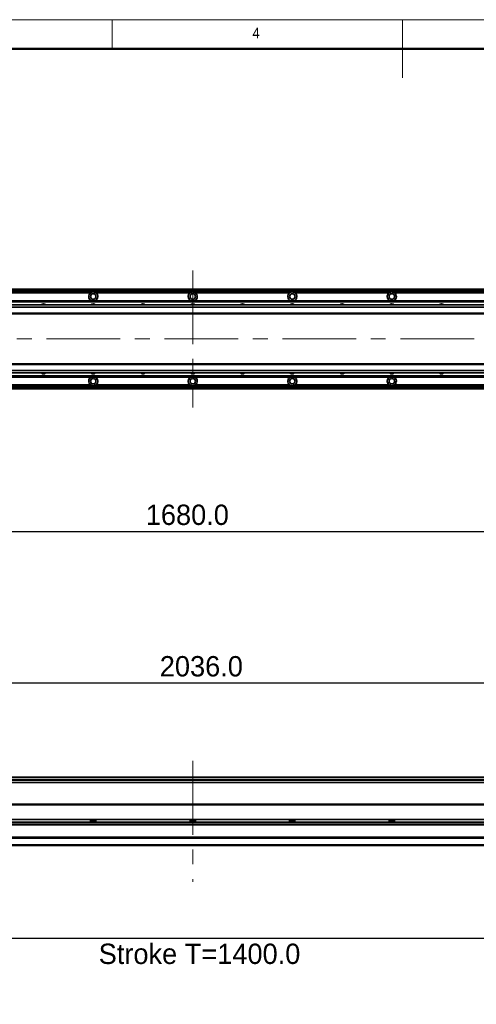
# Model space of a CAD drawing. Header units: millimetres. Extents: x 35 to 2905, y 35 to 2044.
# Tile 6 of 10: x 1008 to 1559, y 858 to 2044. Entities that reach past the tile are written whole.
import ezdxf

# ---------------------------------------------------------------- set-up
doc = ezdxf.new("R2010")
doc.units = ezdxf.units.MM
doc.header["$LTSCALE"] = 7
doc.header["$PDSIZE"] = -1
doc.linetypes.add('CENTERX2', pattern=[20.32, 12.7, -2.54, 2.54, -2.54])
doc.layers.add('黑色实线', color=7, linetype='Continuous')
doc.styles.add('SLDTEXTSTYLE1', font='Gothic.ttf', dxfattribs={"width": 0.913})
doc.styles.add('SLDTEXTSTYLE8', font='txt')
doc.dimstyles.new('SLDDIMSTYLE3', dxfattribs={"dimtxt": 24.5, "dimasz": 14, "dimexe": 0, "dimexo": 0.0625, "dimgap": 6.125, "dimtad": 2, "dimdec": 1, "dimrnd": 1e-09, "dimzin": 4, "dimdsep": 46, "dimtxsty": 'SLDTEXTSTYLE8', "dimsah": 1, "dimcen": 0.09, "dimadec": 0, "dimazin": 1, "dimtfac": 1, "dimtdec": 1, "dimtofl": 0, "dimtmove": 0, "dimatfit": 3, "dimfxl": 0, "dimfrac": 2, "dimtolj": 1, "dimtzin": 12, "dimarcsym": 0})

# ---------------------------------------------------------------- blocks, each defined once
blk = doc.blocks.new('_D_20')
at = {"layer": '黑色实线'}
for p, q in [((377.2, 1524.3), (377.2, 1420.8)), ((2057.2, 1528.2), (2057.2, 1420.8)), ((377.2, 1427.8), (2057.2, 1427.8))]:
    blk.add_line(p, q, dxfattribs=at)
for points in [[(377.2, 1427.8), (391.2, 1425.7), (391.2, 1429.9)], [(2057.2, 1427.8), (2043.2, 1429.9), (2043.2, 1425.7)]]:
    blk.add_solid(points, dxfattribs=at)
at = {"layer": '黑色实线', "insert": (1160.5, 1460), "char_height": 24.5, "attachment_point": 1, "style": 'SLDTEXTSTYLE8'}
blk.add_mtext('1680.0', dxfattribs=at)
blk = doc.blocks.new('_D_21')
at = {"layer": '黑色实线'}
for p, q in [((199.2, 1115.8), (199.2, 1252.4)), ((199.2, 1245.4), (2235.2, 1245.4)), ((2235.2, 1115.8), (2235.2, 1252.4))]:
    blk.add_line(p, q, dxfattribs=at)
for points in [[(199.2, 1245.4), (213.2, 1243.3), (213.2, 1247.5)], [(2235.2, 1245.4), (2221.2, 1247.5), (2221.2, 1243.3)]]:
    blk.add_solid(points, dxfattribs=at)
at = {"layer": '黑色实线', "insert": (1177.4, 1277.6), "char_height": 24.5, "attachment_point": 1, "style": 'SLDTEXTSTYLE8'}
blk.add_mtext('2036.0', dxfattribs=at)
blk = doc.blocks.new('_D_26')
at = {"layer": 'Defpoints', "color": 0}
for p in [(500.7, 1102.4), (1900.7, 1098.9), (500.7, 937.4)]:
    blk.add_point(p, dxfattribs=at)
at = {"layer": '黑色实线', "color": 0, "lineweight": -2}
for p, q in [((500.7, 1102.4), (500.7, 937.4)), ((1900.7, 1098.9), (1900.7, 937.4)), ((1886.7, 937.4), (514.7, 937.4))]:
    blk.add_line(p, q, dxfattribs=at)
at = {"layer": '黑色实线', "color": 0}
for points in [[(514.7, 939.8), (514.7, 935.1), (500.7, 937.4)], [(1886.7, 939.8), (1886.7, 935.1), (1900.7, 937.4)]]:
    blk.add_solid(points, dxfattribs=at)
at = {"layer": '黑色实线', "color": 0, "insert": (1225.3, 931.3), "char_height": 24.5, "attachment_point": 2, "style": 'SLDTEXTSTYLE8'}
blk.add_mtext('\\A1;Stroke T=1400.0', dxfattribs=at)

msp = doc.modelspace()

# ---------------------------------------------------------------- linework, layer by layer
at = {"color": 7, "linetype": 'Continuous', "lineweight": 18}
for p, q in [((2905, 2044), (35, 2044)), ((1120, 2009), (1120, 2044)), ((1470, 2044), (1470, 1974)), ((70, 2009), (2870, 2009))]:
    msp.add_line(p, q, dxfattribs=at)
at = {"color": 7, "linetype": 'Continuous', "lineweight": 50}
msp.add_line((2870, 2009), (70, 2009), dxfattribs=at)
at = {"color": 7, "linetype": 'Continuous', "lineweight": 35}
for p, q in [((1958.16, 1719.62), (476.16, 1719.62)), ((476.16, 1719.42), (1958.16, 1719.42)), ((476.16, 1719.22), (1958.16, 1719.22)), ((1958.16, 1719.12), (476.16, 1719.12)), ((1958.16, 1717.11), (476.16, 1717.11)), ((1093.99, 1715.11), (980.32, 1715.11)), ((1213.99, 1715.11), (1100.32, 1715.11)), ((1333.99, 1715.11), (1220.32, 1715.11)), ((1453.99, 1715.11), (1340.32, 1715.11)), ((1573.99, 1715.11), (1460.32, 1715.11)), ((2202.66, 1700.62), (231.66, 1700.62)), ((2202.66, 1697.62), (231.66, 1697.62)), ((502.16, 1705.61), (1932.16, 1705.61)), ((502.16, 1705.32), (1932.16, 1705.32)), ((502.16, 1704.42), (1932.16, 1704.42)), ((502.16, 1704.13), (1932.16, 1704.13)), ((2202.66, 1690.62), (231.66, 1690.62)), ((231.66, 1689.62), (2202.66, 1689.62)), ((2202.66, 1629.62), (231.66, 1629.62)), ((2202.66, 1628.62), (231.66, 1628.62)), ((2202.66, 1621.62), (231.66, 1621.62)), ((2202.66, 1618.62), (231.66, 1618.62)), ((502.16, 1615.11), (1932.16, 1615.11)), ((502.16, 1614.82), (1932.16, 1614.82)), ((502.16, 1613.92), (1932.16, 1613.92)), ((502.16, 1613.62), (1932.16, 1613.62)), ((1928.66, 1602.12), (507.66, 1602.12)), ((1093.99, 1604.12), (980.32, 1604.12)), ((1213.99, 1604.12), (1100.32, 1604.12)), ((1333.99, 1604.12), (1220.32, 1604.12)), ((1453.99, 1604.12), (1340.32, 1604.12)), ((1573.99, 1604.12), (1460.32, 1604.12)), ((1928.66, 1599.62), (507.66, 1599.62)), ((2202.66, 1131.79), (231.66, 1131.79)), ((1928.66, 1125.29), (507.66, 1125.29)), ((1900.66, 1099.38), (387.16, 1099.38)), ((493.16, 1099.44), (1900.66, 1099.44)), ((2017.16, 1080.84), (417.16, 1080.84)), ((1093.99, 1080.84), (1093.99, 1077.44)), ((1100.32, 1079.44), (1093.99, 1079.44)), ((1100.32, 1077.44), (1100.32, 1080.84)), ((1213.99, 1080.84), (1213.99, 1077.44)), ((1220.32, 1079.44), (1213.99, 1079.44)), ((1220.32, 1077.44), (1220.32, 1080.84)), ((1333.99, 1080.84), (1333.99, 1077.44)), ((1340.32, 1079.44), (1333.99, 1079.44)), ((1340.32, 1077.44), (1340.32, 1080.84)), ((1453.99, 1080.84), (1453.99, 1077.44)), ((1460.32, 1079.44), (1453.99, 1079.44)), ((1460.32, 1077.44), (1460.32, 1080.84)), ((2017.91, 1074.38), (416.4, 1074.38)), ((2017.16, 1077.44), (417.16, 1077.44)), ((2223.16, 1059.38), (211.16, 1059.38)), ((2223.16, 1058.38), (211.16, 1058.38)), ((2223.16, 1050.44), (211.16, 1050.44)), ((2223.16, 1049.44), (211.16, 1049.44))]:
    msp.add_line(p, q, dxfattribs=at)
at = {"color": 8, "linetype": 'Continuous', "lineweight": 35}
for p, q in [((1958.16, 1718.62), (476.16, 1718.62)), ((1928.66, 1600.62), (507.66, 1600.62)), ((1932.16, 1128.79), (502.16, 1128.79)), ((1932.16, 1128.29), (502.16, 1128.29)), ((1901.22, 1098.38), (387.16, 1098.38)), ((2017.16, 1075.38), (417.16, 1075.38))]:
    msp.add_line(p, q, dxfattribs=at)
at = {"color": 7, "linetype": 'Continuous', "lineweight": 35}
for centre in [(1097.16, 1710.62), (1217.16, 1710.62), (1337.16, 1710.62), (1457.16, 1710.62), (1097.16, 1608.62), (1217.16, 1608.62), (1337.16, 1608.62), (1457.16, 1608.62)]:
    msp.add_circle(centre, 3.3, dxfattribs=at)
for centre, radius, start, end in [((1097.16, 1710.62), 5.5, 125.18979, 245.50882), ((1097.16, 1710.62), 5.5, 294.49118, 54.81021), ((1217.16, 1710.62), 5.5, 125.18979, 245.50882), ((1217.16, 1710.62), 5.5, 294.49118, 54.81021), ((1337.16, 1710.62), 5.5, 125.18979, 245.50882), ((1337.16, 1710.62), 5.5, 294.49118, 54.81021), ((1457.16, 1710.62), 5.5, 125.18979, 245.50882), ((1457.16, 1710.62), 5.5, 294.49118, 54.81021), ((1037.16, 1698.11), 3.75, 41.91572, 138.08428), ((1097.16, 1698.11), 3.75, 41.91572, 138.08428), ((1157.16, 1698.11), 3.75, 41.91572, 138.08428), ((1217.16, 1698.11), 3.75, 41.91572, 138.08428), ((1277.16, 1698.11), 3.75, 41.91572, 138.08428), ((1337.16, 1698.11), 3.75, 41.91572, 138.08428), ((1397.16, 1698.11), 3.75, 41.91572, 138.08428), ((1457.16, 1698.11), 3.75, 41.91572, 138.08428), ((1517.16, 1698.11), 3.75, 41.91572, 138.08428), ((1037.16, 1621.12), 3.75, 221.91572, 318.08428), ((1097.16, 1608.62), 5.5, 114.49118, 234.81021), ((1097.16, 1621.12), 3.75, 221.91572, 318.08428), ((1097.16, 1608.62), 5.5, 305.18979, 65.50882), ((1157.16, 1621.12), 3.75, 221.91572, 318.08428), ((1217.16, 1608.62), 5.5, 114.49118, 234.81021), ((1217.16, 1621.12), 3.75, 221.91572, 318.08428), ((1217.16, 1608.62), 5.5, 305.18979, 65.50882), ((1277.16, 1621.12), 3.75, 221.91572, 318.08428), ((1337.16, 1608.62), 5.5, 114.49118, 234.81021), ((1337.16, 1621.12), 3.75, 221.91572, 318.08428), ((1337.16, 1608.62), 5.5, 305.18979, 65.50882), ((1397.16, 1621.12), 3.75, 221.91572, 318.08428), ((1457.16, 1608.62), 5.5, 114.49118, 234.81021), ((1457.16, 1621.12), 3.75, 221.91572, 318.08428), ((1457.16, 1608.62), 5.5, 305.18979, 65.50882), ((1517.16, 1621.12), 3.75, 221.91572, 318.08428)]:
    msp.add_arc(centre, radius, start, end, dxfattribs=at)
for points in [[(1100.32, 1715.11), (1099.87, 1715.38), (1098.92, 1715.94), (1097.23, 1716.2), (1095.49, 1715.98), (1094.49, 1715.4), (1093.99, 1715.11)], [(1220.32, 1715.11), (1219.87, 1715.38), (1218.92, 1715.94), (1217.23, 1716.2), (1215.49, 1715.98), (1214.49, 1715.4), (1213.99, 1715.11)], [(1340.32, 1715.11), (1339.87, 1715.38), (1338.92, 1715.94), (1337.23, 1716.2), (1335.49, 1715.98), (1334.49, 1715.4), (1333.99, 1715.11)], [(1460.32, 1715.11), (1459.87, 1715.38), (1458.92, 1715.94), (1457.23, 1716.2), (1455.49, 1715.98), (1454.49, 1715.4), (1453.99, 1715.11)], [(1093.99, 1604.12), (1094.45, 1603.85), (1095.39, 1603.3), (1097.08, 1603.04), (1098.82, 1603.25), (1099.83, 1603.83), (1100.32, 1604.12)], [(1213.99, 1604.12), (1214.45, 1603.85), (1215.39, 1603.3), (1217.08, 1603.04), (1218.82, 1603.25), (1219.83, 1603.83), (1220.32, 1604.12)], [(1333.99, 1604.12), (1334.45, 1603.85), (1335.39, 1603.3), (1337.08, 1603.04), (1338.82, 1603.25), (1339.83, 1603.83), (1340.32, 1604.12)], [(1453.99, 1604.12), (1454.45, 1603.85), (1455.39, 1603.3), (1457.08, 1603.04), (1458.82, 1603.25), (1459.83, 1603.83), (1460.32, 1604.12)]]:
    msp.add_open_spline(points, degree=3, knots=[0, 0, 0, 0, 0.2356941, 0.4864639, 0.7448509, 1, 1, 1, 1], dxfattribs=at)
at = {"layer": '黑色实线', "linetype": 'CENTERX2', "lineweight": 18}
for p, q in [((1217.16, 1742.07), (1217.16, 1577.17)), ((2267.61, 1659.62), (166.71, 1659.62)), ((1217.16, 1151.39), (1217.16, 1005.79))]:
    msp.add_line(p, q, dxfattribs=at)

# ---------------------------------------------------------------- texts
at = {"color": 7, "linetype": 'Continuous', "lineweight": 0, "insert": (1289.17, 2034.52), "char_height": 12.96, "attachment_point": 1, "style": 'SLDTEXTSTYLE1'}
msp.add_mtext('4', dxfattribs=at)

# ---------------------------------------------------------------- dimensions: what is measured, and where the dimension line sits
at = {"layer": '黑色实线'}
for base, p1, p2, picture, middle in [((2057.16, 1427.82), (377.16, 1533.2), (2057.16, 1537.05), '_D_20', (1208.38, 1427.82)), ((2235.16, 1245.44), (199.16, 1106.94), (2235.16, 1106.94), '_D_21', (1225.3, 1245.44))]:
    dim = msp.add_linear_dim(base=base, p1=p1, p2=p2, dimstyle='SLDDIMSTYLE3', dxfattribs=at)
    dim.commit()
    dim.dimension.update_dxf_attribs({"geometry": picture, "text_midpoint": middle, "dimtype": 160})
dim = msp.add_linear_dim(base=(500.66, 937.44), p1=(1900.66, 1098.94), p2=(500.66, 1102.44), text='Stroke T=<>', dimstyle='SLDDIMSTYLE3', dxfattribs=at)
dim.commit()
dim.dimension.update_dxf_attribs({"geometry": '_D_26', "text_midpoint": (1225.3, 937.44), "dimtype": 160})

doc.saveas('drawing.dxf')
